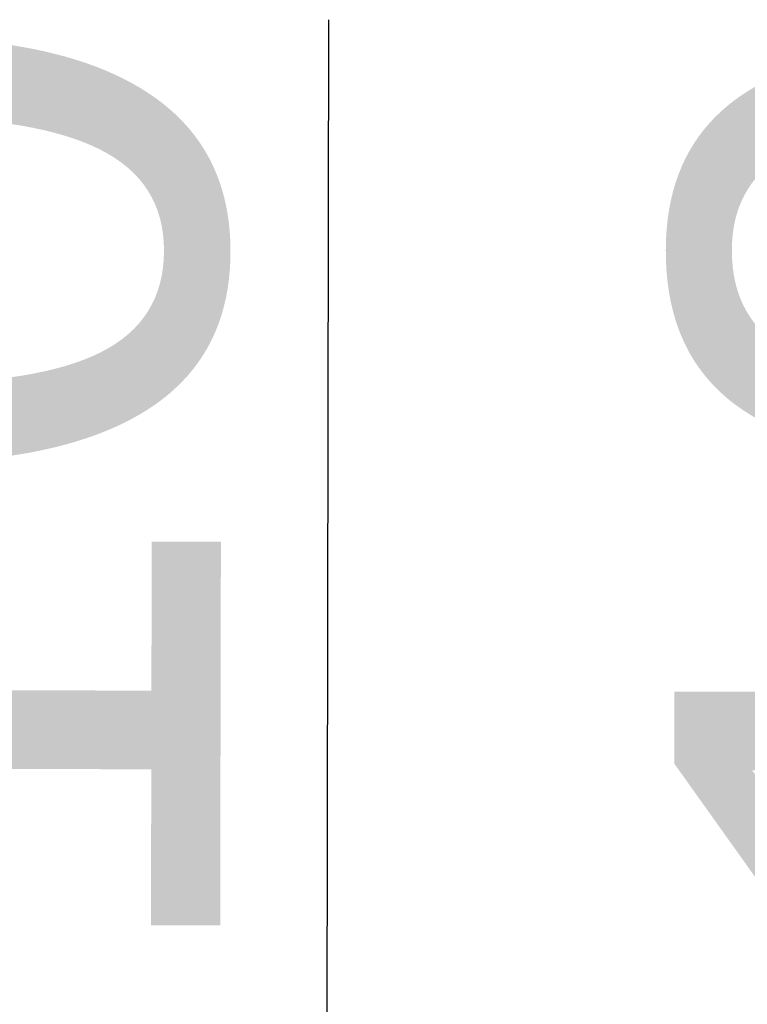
# Model space of a CAD drawing. Extents: x 0 to 361260, y 0 to 4201817.
# Tile 53 of 256: x 360291.52 to 360295.68, y 4194997.23 to 4195002.87. Entities that reach past the tile are written whole.
import ezdxf

# ---------------------------------------------------------------- set-up
doc = ezdxf.new("R2010")
doc.units = 0
doc.header["$LTSCALE"] = 0.5
doc.header["$MEASUREMENT"] = 0
doc.layers.add("navro'z", color=7, linetype='Continuous')
doc.styles.add('style1', font='arial.ttf', dxfattribs={"height": 2.5})

msp = doc.modelspace()

# ---------------------------------------------------------------- linework, layer by layer
at = {"layer": "navro'z", "color": 1, "lineweight": 25, "transparency": 33554687}
msp.add_line((360293.2588332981, 4194988.411767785), (360293.2858187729, 4195002.869949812), dxfattribs=at)

# ---------------------------------------------------------------- texts
at = {"layer": "navro'z", "color": 1, "lineweight": 25, "transparency": 33554687, "char_height": 3.64967817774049, "attachment_point": 5, "rotation": 89.89306041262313, "style": 'style1'}
for insert in [(360290.8688455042, 4195000.132311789, -35.95935150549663), (360297.1176279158, 4195000.120648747, -35.95935150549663)]:
    msp.add_mtext('10', dxfattribs=dict(at, insert=insert))

doc.saveas('drawing.dxf')
